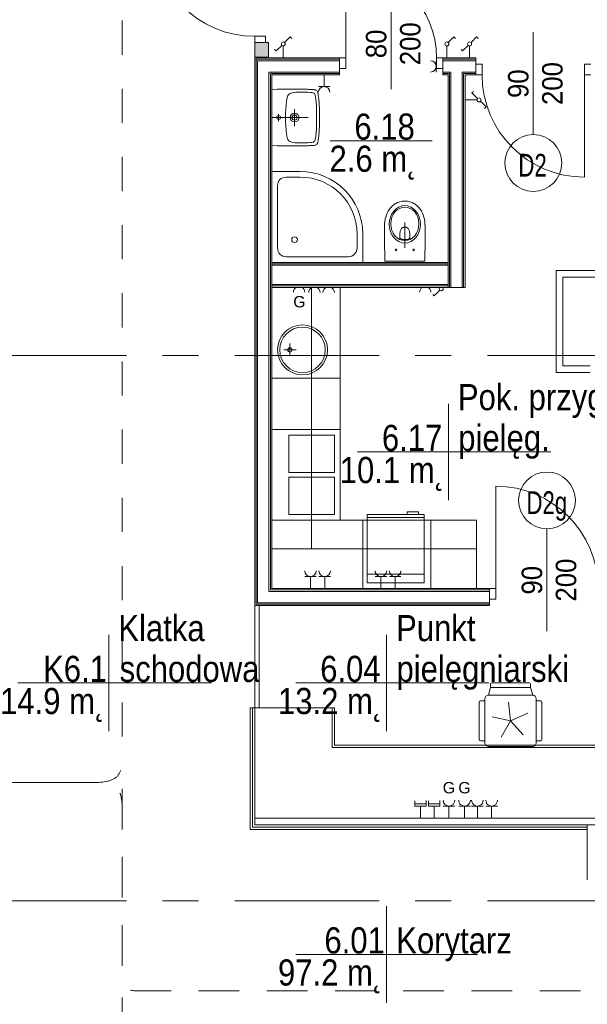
# Model space of a CAD drawing. Header units: centimetres. Extents: x -2424 to 1783, y 5 to 2907.
# Tile 61 of 94: x -529 to -30, y 1277 to 2144. Entities that reach past the tile are written whole.
import ezdxf

# ---------------------------------------------------------------- set-up
doc = ezdxf.new("R2010")
doc.units = ezdxf.units.CM
doc.linetypes.add('Dash', pattern=[60, 30, -30])
doc.linetypes.add('Oś', pattern=[222.25, 127, -31.75, 31.75, -31.75])
for name, color, linetype, lineweight in [('A-ANNO-NOTE', 131, 'Continuous', 9), ('A-AREA-IDEN', 2, 'Continuous', 13), ('A-DETL', 90, 'Continuous', 9), ('A-DETL-GENF', 92, 'Continuous', 13), ('A-DETL-MEDM', 33, 'Continuous', 13), ('A-DOOR', 31, 'Continuous', 13), ('A-WALL', 113, 'Continuous', 13), ('A-WALL-FNSH', 113, 'Continuous', 13), ('E-ELEC-EQPM', 71, 'Continuous', 9), ('I-FURN', 30, 'Continuous', 9), ('P-SANR-FIXT', 6, 'Continuous', 9), ('Q-SPCQ', 91, 'Continuous', 9), ('S-GRID', 1, 'Continuous', 13)]:
    doc.layers.add(name, color=color, linetype=linetype, lineweight=lineweight)
doc.layers.add('A-WALL-PATT', color=111, linetype='Continuous', lineweight=13, plot=False)
doc.styles.add('Arial', font='arial.ttf', dxfattribs={"width": 0.9, "height": 18})
doc.styles.add('Arial_1', font='arial.ttf', dxfattribs={"width": 0.7, "height": 20})
doc.styles.add('Arial_10', font='arial.ttf', dxfattribs={"width": 0.85, "height": 23})
doc.styles.add('Arial_4', font='arial.ttf', dxfattribs={"height": 10})

msp = doc.modelspace()

# ---------------------------------------------------------------- linework, layer by layer
at = {"layer": 'A-ANNO-NOTE', "color": 251, "lineweight": 9}
for p, q in [((-202.62, 2082.83), (-202.62, 2152.83)), ((-77.62, 2132.83), (-77.62, 2042.83)), ((-77.62, 2132.83), (-77.62, 2042.83)), ((-65.62, 1605.83), (-65.62, 1695.83)), ((-65.62, 1605.83), (-65.62, 1695.83))]:
    msp.add_line(p, q, dxfattribs=at)
for centre in [(-77.62, 2017.83), (-65.62, 1720.83)]:
    msp.add_circle(centre, 25, dxfattribs=at)
at = {"layer": 'A-AREA-IDEN', "color": 251, "lineweight": 9}
for p, q in [((-166.68, 2037.43), (-256.43, 2037.43)), ((-152.28, 1805.99), (-152.28, 1763.49)), ((-142.53, 1763.49), (-232.28, 1763.49)), ((-232.28, 1763.49), (-62.28, 1763.49)), ((-152.28, 1763.49), (-152.28, 1720.99)), ((-451.04, 1602.7), (-451.04, 1560.2)), ((-206.61, 1602.7), (-206.61, 1560.2)), ((-441.28, 1560.2), (-531.04, 1560.2)), ((-531.04, 1560.2), (-361.04, 1560.2)), ((-451.04, 1560.2), (-451.04, 1517.7)), ((-196.86, 1560.2), (-286.61, 1560.2)), ((-286.61, 1560.2), (-116.61, 1560.2)), ((-206.61, 1560.2), (-206.61, 1517.7)), ((-206.61, 1363.79), (-206.61, 1321.29)), ((-196.86, 1321.29), (-286.61, 1321.29)), ((-286.61, 1321.29), (-126.61, 1321.29)), ((-206.61, 1321.29), (-206.61, 1278.79))]:
    msp.add_line(p, q, dxfattribs=at)
at = {"layer": 'A-DETL', "color": 251, "linetype": 'Dash', "lineweight": 9}
for points, knots in [([(-552.77, 2638.57), (-478.91, 2638.57), (-476.08, 2638.57), (-439.12, 2638.57), (-439.12, 2601.62), (-439.12, 2598.79), (-439.12, 2573.54), (-439.12, 1655.82), (-439.12, 1618.87), (-439.12, 1616.04), (-439.12, 1512.36), (-439.12, 1509.53), (-439.12, 1472.57), (-476.08, 1472.57), (-478.91, 1472.57), (-555.62, 1472.57)], [0, 0, 0, 0, 1.242892, 2.082132, 2.921372, 3.63261, 13.975949, 24.692511, 35.163852, 36.732804, 37.928533, 39.497485, 40.336725, 41.175965, 42.450024, 42.450024, 42.450024, 42.450024]), ([(-555.62, 1472.57), (-478.91, 1472.57), (-476.08, 1472.57), (-439.12, 1472.57), (-439.12, 1435.62), (-439.12, 1432.79), (-439.12, 1329.11), (-439.12, 1326.28), (-439.12, 1289.33), (-402.17, 1289.33), (-399.34, 1289.33), (54.38, 1289.33), (347.2, 1289.33), (391.67, 1289.33), (418.55, 1316.21), (413.88, 1393.93), (413.88, 1663.13)], [0, 0, 0, 0, 1.274059, 2.1133, 2.95254, 4.521491, 5.717221, 7.286172, 8.125412, 8.964652, 14.361634, 22.556861, 31.207392, 35.311818, 37.065318, 41.276562, 41.276562, 41.276562, 41.276562]), ([(-561.62, 233.02), (-511.61, 233.02), (-497.78, 233.02), (-439.12, 233.02), (-439.12, 251.36), (-439.12, 296.62), (-439.12, 1289.33), (-439.12, 1326.28), (-439.12, 1329.11), (-439.12, 1432.79), (-439.12, 1435.62), (-439.12, 1472.57), (-476.08, 1472.57), (-478.91, 1472.57), (-555.62, 1472.57)], [0, 0, 0, 0, 1.339676, 2.332925, 3.669947, 15.221807, 26.977257, 38.268666, 39.837617, 41.033347, 42.602298, 43.441538, 44.280778, 45.554838, 45.554838, 45.554838, 45.554838]), ([(-555.62, 1472.57), (-478.91, 1472.57), (-450.62, 1472.57), (-439.12, 1472.57), (-439.12, 1461.07), (-439.12, 1432.79), (-439.12, 1329.11), (-439.12, 1326.28), (-439.12, 1289.33), (-402.17, 1289.33), (-399.34, 1289.33), (54.38, 1289.33), (347.2, 1289.33), (391.67, 1289.33), (413.88, 1267.11), (413.88, 1211.15), (413.88, 1019.9)], [0, 0, 0, 0, 1.274059, 1.834911, 2.395763, 3.964714, 5.438832, 7.007784, 7.847024, 8.686264, 14.083246, 22.278473, 30.929004, 34.961158, 36.402966, 39.45005, 39.45005, 39.45005, 39.45005])]:
    msp.add_open_spline(points, degree=3, knots=knots, dxfattribs=at)
at = {"layer": 'A-DETL-GENF', "color": 251, "lineweight": 9}
for p, q in [((-313.12, 2129.33), (-322.62, 2129.33)), ((-322.62, 2129.33), (-322.62, 2123.83)), ((-322.62, 2123.83), (-313.12, 2123.83)), ((-313.12, 2123.83), (-313.12, 2129.33)), ((-248.12, 2100.83), (-248.12, 2110.33)), ((-248.12, 2110.33), (-242.62, 2110.33)), ((-242.62, 2110.33), (-242.62, 2100.83)), ((-162.62, 2110.33), (-157.12, 2110.33)), ((-162.62, 2100.83), (-162.62, 2110.33)), ((-157.12, 2110.33), (-157.12, 2100.83)), ((-242.62, 2100.83), (-248.12, 2100.83)), ((-157.12, 2100.83), (-162.62, 2100.83)), ((-128.12, 2104.83), (-122.62, 2104.83)), ((-128.12, 2095.33), (-128.12, 2104.83)), ((-122.62, 2104.83), (-122.62, 2095.33)), ((-32.62, 2104.83), (-27.12, 2104.83)), ((-32.62, 2095.33), (-32.62, 2104.83)), ((-122.62, 2095.33), (-128.12, 2095.33)), ((-27.12, 2095.33), (-32.62, 2095.33)), ((-116.12, 1633.83), (-116.12, 1643.33)), ((-116.12, 1643.33), (-110.62, 1643.33)), ((-110.62, 1643.33), (-110.62, 1633.83)), ((-110.62, 1633.83), (-116.12, 1633.83))]:
    msp.add_line(p, q, dxfattribs=at)
at = {"layer": 'A-DETL-MEDM', "color": 251, "lineweight": 9}
for p, q in [((-313.12, 2129.33), (-322.62, 2129.33)), ((-322.62, 2129.33), (-322.62, 2123.83)), ((-322.62, 2123.83), (-313.12, 2123.83)), ((-313.12, 2123.83), (-313.12, 2129.33)), ((-242.62, 2110.33), (-248.12, 2110.33)), ((-248.12, 2110.33), (-248.12, 2100.83)), ((-242.62, 2100.83), (-242.62, 2110.33)), ((-162.62, 2100.83), (-162.62, 2110.33)), ((-162.62, 2110.33), (-157.12, 2110.33)), ((-157.12, 2110.33), (-157.12, 2100.83)), ((-248.12, 2100.83), (-242.62, 2100.83)), ((-157.12, 2100.83), (-162.62, 2100.83)), ((-128.12, 2095.33), (-128.12, 2104.83)), ((-128.12, 2104.83), (-122.62, 2104.83)), ((-122.62, 2104.83), (-122.62, 2095.33)), ((-32.62, 2104.83), (-32.62, 2095.33)), ((-27.12, 2104.83), (-32.62, 2104.83)), ((-122.62, 2095.33), (-128.12, 2095.33)), ((-32.62, 2095.33), (-27.12, 2095.33)), ((-110.62, 1643.33), (-116.12, 1643.33)), ((-116.12, 1643.33), (-116.12, 1633.83)), ((-110.62, 1633.83), (-110.62, 1643.33)), ((-116.12, 1633.83), (-110.62, 1633.83))]:
    msp.add_line(p, q, dxfattribs=at)
at = {"layer": 'A-DOOR', "color": 251, "lineweight": 9}
for p, q in [((-242.62, 2110.33), (-242.62, 2190.33)), ((-32.62, 2095.33), (-32.62, 2005.33)), ((-110.62, 1643.33), (-110.62, 1733.33))]:
    msp.add_line(p, q, dxfattribs=at)
for centre, radius, start, end in [((-322.62, 2219.33), 90, 180, 270), ((-242.62, 2110.33), 80, 0, 90), ((-32.62, 2095.33), 90, 180, 270), ((-110.62, 1643.33), 90, 0, 90)]:
    msp.add_arc(centre, radius, start, end, dxfattribs=at)
at = {"layer": 'A-WALL', "color": 251, "lineweight": 9}
for p, q in [((-322.62, 2123.83), (-322.62, 2110.83)), ((-310.62, 2123.83), (-313.12, 2123.83)), ((-310.62, 2110.83), (-310.62, 2123.83)), ((-322.62, 2110.83), (-310.62, 2110.83)), ((-248.12, 2109.08), (-321.37, 2109.08)), ((-321.37, 2109.08), (-321.37, 1629.58)), ((-248.12, 2107.83), (-320.12, 2107.83)), ((-320.12, 2107.83), (-320.12, 1630.83)), ((-128.12, 2109.08), (-157.12, 2109.08)), ((-128.12, 2107.83), (-157.12, 2107.83)), ((-128.12, 2104.83), (-128.12, 2107.83)), ((-248.12, 2097.83), (-310.12, 2097.83)), ((-310.12, 2097.83), (-310.12, 1640.83)), ((-248.12, 2097.83), (-248.12, 2100.83)), ((-157.12, 2100.83), (-157.12, 2097.83)), ((-150.12, 2097.83), (-157.12, 2097.83)), ((-150.12, 2097.83), (-150.12, 1908.33)), ((-140.12, 2097.83), (-140.12, 1908.33)), ((-128.12, 2097.83), (-140.12, 2097.83)), ((-248.12, 2096.58), (-308.87, 2096.58)), ((-308.87, 2096.58), (-308.87, 1642.08)), ((-151.37, 2096.58), (-157.12, 2096.58)), ((-151.37, 2096.58), (-151.37, 1908.33)), ((-138.87, 2096.58), (-138.87, 1908.33)), ((-128.12, 2096.58), (-138.87, 2096.58)), ((-152.62, 1929.08), (-307.62, 1929.08)), ((-307.62, 1927.83), (-307.62, 1910.83)), ((-152.62, 1927.83), (-307.62, 1927.83)), ((-152.62, 1910.83), (-152.62, 1927.83)), ((-57.62, 1923.33), (-57.62, 1833.33)), ((-2.62, 1923.33), (-57.62, 1923.33)), ((-51.62, 1839.33), (-51.62, 1917.33)), ((-51.62, 1917.33), (-2.62, 1917.33)), ((-152.62, 1910.83), (-307.62, 1910.83)), ((-152.62, 1909.58), (-307.62, 1909.58)), ((-150.12, 1908.33), (-140.12, 1908.33)), ((-27.62, 1839.33), (-51.62, 1839.33)), ((-57.62, 1833.33), (-27.62, 1833.33)), ((-116.12, 1640.83), (-310.12, 1640.83)), ((-116.12, 1642.08), (-308.87, 1642.08)), ((-116.12, 1629.58), (-321.37, 1629.58)), ((-116.12, 1630.83), (-320.12, 1630.83)), ((-116.12, 1630.83), (-116.12, 1633.83)), ((-322.62, 1441.33), (291.38, 1441.33)), ((-322.62, 1435.33), (-322.62, 1441.33)), ((291.38, 1435.33), (-322.62, 1435.33))]:
    msp.add_line(p, q, dxfattribs=at)
at = {"layer": 'A-WALL-FNSH', "color": 251, "lineweight": 9}
for p, q in [((-248.12, 2110.33), (-322.62, 2110.33)), ((-322.62, 2110.33), (-322.62, 1628.33)), ((-128.12, 2110.33), (-157.12, 2110.33)), ((-128.12, 2107.83), (-128.12, 2110.33)), ((-248.12, 2095.33), (-248.12, 2097.83)), ((-157.12, 2097.83), (-157.12, 2095.33)), ((-307.62, 2095.33), (-248.12, 2095.33)), ((-307.62, 1643.33), (-307.62, 2095.33)), ((-157.12, 2095.33), (-152.62, 2095.33)), ((-152.62, 1927.83), (-152.62, 2095.33)), ((-137.62, 1908.33), (-137.62, 2095.33)), ((-137.62, 2095.33), (-128.12, 2095.33)), ((-152.62, 1930.33), (-307.62, 1930.33)), ((-307.62, 1908.33), (-150.12, 1908.33)), ((-152.62, 1908.33), (-152.62, 1910.83)), ((-140.12, 1908.33), (-137.62, 1908.33)), ((-116.12, 1643.33), (-307.62, 1643.33)), ((-116.12, 1628.33), (-116.12, 1630.83)), ((-322.62, 1628.33), (-116.12, 1628.33)), ((-30.12, 1435.33), (-30.12, 1386.83))]:
    msp.add_line(p, q, dxfattribs=at)
at = {"layer": 'A-WALL-PATT', "color": 251, "linetype": 'Continuous', "lineweight": 9, "extrusion": (0, 0, -1)}
for points in [[(310.62, 2110.83), (322.62, 2123.83), (322.62, 2110.83)], [(322.62, 2123.83), (310.62, 2110.83), (310.62, 2123.83)]]:
    msp.add_solid(points, dxfattribs=at)
at = {"layer": 'E-ELEC-EQPM', "color": 251, "lineweight": 9}
for p, q in [((-296.39, 2123.81), (-291.44, 2128.75)), ((-291.44, 2128.75), (-290.13, 2127.44)), ((-152.39, 2123.81), (-147.44, 2128.75)), ((-147.44, 2128.75), (-146.13, 2127.44)), ((-132.39, 2123.81), (-127.44, 2128.75)), ((-127.44, 2128.75), (-126.13, 2127.44)), ((-303.8, 2116.39), (-305.11, 2117.7)), ((-298.86, 2121.34), (-303.8, 2116.39)), ((-297.62, 2120.83), (-297.62, 2110.33)), ((-153.62, 2120.83), (-153.62, 2110.33)), ((-139.8, 2116.39), (-141.11, 2117.7)), ((-134.86, 2121.34), (-139.8, 2116.39)), ((-133.62, 2120.83), (-133.62, 2110.33)), ((-162.96, 2107.83), (-162.96, 2097.83)), ((-162.96, 2102.83), (-162.62, 2102.83)), ((-261.62, 2084.99), (-261.62, 2095.33)), ((-266.62, 2084.99), (-256.62, 2084.99)), ((-131.56, 2079.51), (-130.24, 2080.82)), ((-127.12, 2073.33), (-137.62, 2073.33)), ((-126.61, 2074.56), (-131.56, 2079.51)), ((-124.14, 2072.09), (-119.19, 2067.15)), ((-119.19, 2067.15), (-120.51, 2065.83)), ((-164.8, 1900.9), (-166.11, 1902.21)), ((-159.86, 1905.84), (-164.8, 1900.9)), ((-268.54, 1653.83), (-278.7, 1653.83)), ((-273.62, 1653.83), (-273.62, 1643.33)), ((-256.04, 1653.83), (-266.2, 1653.83)), ((-261.12, 1653.83), (-261.12, 1643.33)), ((-206.54, 1653.83), (-216.7, 1653.83)), ((-211.62, 1653.83), (-211.62, 1643.33)), ((-194.04, 1653.83), (-204.2, 1653.83)), ((-199.12, 1653.83), (-199.12, 1643.33)), ((-181.8, 1456.54), (-181.8, 1451.66)), ((-171.8, 1451.66), (-171.8, 1456.7)), ((-169.8, 1456.54), (-169.8, 1451.66)), ((-159.8, 1451.66), (-159.8, 1456.7)), ((-181.8, 1453.85), (-171.8, 1453.85)), ((-181.8, 1451.66), (-171.8, 1451.66)), ((-176.8, 1451.66), (-176.8, 1441.33)), ((-169.8, 1453.85), (-159.8, 1453.85)), ((-169.8, 1451.66), (-159.8, 1451.66)), ((-164.8, 1451.66), (-164.8, 1441.33)), ((-146.72, 1451.83), (-156.88, 1451.83)), ((-151.8, 1451.83), (-151.8, 1441.33)), ((-133, 1451.83), (-143.16, 1451.83)), ((-138.08, 1451.83), (-138.08, 1441.33)), ((-121.72, 1451.83), (-131.88, 1451.83)), ((-126.8, 1451.83), (-126.8, 1441.33)), ((-109.22, 1451.83), (-119.38, 1451.83)), ((-114.3, 1451.83), (-114.3, 1441.33))]:
    msp.add_line(p, q, dxfattribs=at)
for centre in [(-297.62, 2122.57), (-153.62, 2122.57), (-133.62, 2122.57), (-125.38, 2073.33)]:
    msp.add_circle(centre, 1.75, dxfattribs=at)
for centre, radius, start, end in [((-167.96, 2102.83), 5, 270, 90), ((-261.62, 2079.99), 5, 0, 180), ((-283.62, 1903.99), 5, 120, 180), ((-283.62, 1903.99), 5, 0, 60), ((-270.12, 1903.75), 5.08, 112.03823, 180), ((-270.12, 1903.75), 5.08, 0, 67.96177), ((-257.62, 1903.75), 5.08, 112.03823, 180), ((-257.62, 1903.75), 5.08, 0, 67.96177), ((-172.62, 1903.99), 5, 120, 180), ((-172.62, 1903.99), 5, 0, 60), ((-158.62, 1907.08), 1.75, 180, 52.33782), ((-158.62, 1907.08), 1.75, 133.03524, 180), ((-273.62, 1658.91), 5.08, 180, 0), ((-261.12, 1658.91), 5.08, 180, 0), ((-211.62, 1658.91), 5.08, 180, 0), ((-199.12, 1658.91), 5.08, 180, 0), ((-151.8, 1456.91), 5.08, 180, 270), ((-151.8, 1456.91), 5.08, 300, 0), ((-138.08, 1456.91), 5.08, 180, 210), ((-138.08, 1456.91), 5.08, 300, 0), ((-126.8, 1456.91), 5.08, 180, 210), ((-126.8, 1456.91), 5.08, 300, 0), ((-114.3, 1456.91), 5.08, 180, 240), ((-114.3, 1456.91), 5.08, 300, 0), ((-151.8, 1456.91), 5.08, 270, 300), ((-138.08, 1456.91), 5.08, 210, 240), ((-138.08, 1456.91), 5.08, 240, 270), ((-138.08, 1456.91), 5.08, 270, 300), ((-126.8, 1456.91), 5.08, 210, 300), ((-114.3, 1456.91), 5.08, 240, 300)]:
    msp.add_arc(centre, radius, start, end, dxfattribs=at)
at = {"layer": 'I-FURN', "color": 251, "lineweight": 9}
for p, q in [((-272.62, 1908.33), (-272.62, 1678.33)), ((-247.62, 1908.33), (-247.62, 1828.33)), ((-247.62, 1828.33), (-307.62, 1828.33)), ((-247.62, 1828.33), (-307.62, 1828.33)), ((-247.62, 1783.33), (-247.62, 1828.33)), ((-307.62, 1783.33), (-247.62, 1783.33)), ((-307.62, 1783.33), (-247.62, 1783.33)), ((-247.62, 1783.33), (-247.62, 1703.33)), ((-307.62, 1703.33), (-227.62, 1703.33)), ((-247.62, 1703.33), (-307.62, 1703.33)), ((-227.62, 1703.33), (-227.62, 1643.33)), ((-227.62, 1643.33), (-227.62, 1703.33)), ((-227.62, 1703.33), (-167.62, 1703.33)), ((-167.62, 1703.33), (-167.62, 1643.33)), ((-167.62, 1643.33), (-167.62, 1703.33)), ((-167.62, 1703.33), (-127.62, 1703.33)), ((-127.62, 1703.33), (-127.62, 1643.33)), ((-127.62, 1678.33), (-307.62, 1678.33)), ((-272.62, 1678.33), (-307.62, 1678.33)), ((-127.62, 1643.33), (-127.62, 1678.33)), ((-322.62, 1628.33), (-322.62, 1538.33)), ((-322.62, 1538.33), (-322.62, 1628.33)), ((-322.62, 1628.33), (-318.62, 1628.33)), ((-318.62, 1538.33), (-318.62, 1628.33)), ((-318.62, 1628.33), (-318.62, 1538.33)), ((-81.12, 1560.33), (-114.12, 1560.33)), ((-117.12, 1549.33), (-115.12, 1556.33)), ((-115.12, 1556.33), (-115.12, 1559.33)), ((-80.12, 1556.33), (-115.12, 1556.33)), ((-80.12, 1559.33), (-80.12, 1556.33)), ((-80.12, 1556.33), (-78.12, 1549.33)), ((-125.12, 1543.33), (-125.12, 1510.33)), ((-120.12, 1544.33), (-124.12, 1544.33)), ((-120.12, 1546.33), (-120.12, 1507.33)), ((-78.12, 1549.33), (-117.12, 1549.33)), ((-97.62, 1526.83), (-99.35, 1543.24)), ((-75.12, 1507.33), (-75.12, 1546.33)), ((-75.12, 1544.33), (-71.12, 1544.33)), ((-70.12, 1510.33), (-70.12, 1543.33)), ((-326.62, 1431.33), (-326.62, 1538.33)), ((-326.62, 1538.33), (-324.62, 1538.33)), ((-326.62, 1538.33), (-322.62, 1538.33)), ((-326.62, 1431.33), (-326.62, 1538.33)), ((-324.62, 1538.33), (-324.62, 1433.33)), ((-324.62, 1538.33), (-324.62, 1433.33)), ((-322.62, 1538.33), (-324.62, 1538.33)), ((-322.62, 1538.33), (-324.62, 1538.33)), ((-324.62, 1538.33), (-324.62, 1433.33)), ((-324.62, 1433.33), (-324.62, 1538.33)), ((-324.62, 1538.33), (-322.62, 1538.33)), ((-322.62, 1435.33), (-322.62, 1538.33)), ((-322.62, 1538.33), (-322.62, 1441.33)), ((-318.62, 1538.33), (-322.62, 1538.33)), ((-322.62, 1538.33), (-322.62, 1435.33)), ((-322.62, 1441.33), (-322.62, 1538.33)), ((-322.62, 1538.33), (-318.62, 1538.33)), ((-322.62, 1538.33), (-318.62, 1538.33)), ((-318.62, 1538.33), (-322.62, 1538.33)), ((-322.62, 1441.33), (-322.62, 1538.33)), ((-322.62, 1538.33), (-322.62, 1441.33)), ((-252.62, 1538.33), (-322.62, 1538.33)), ((-322.62, 1538.33), (-322.62, 1435.33)), ((-322.62, 1435.33), (-322.62, 1538.33)), ((-322.62, 1538.33), (-318.62, 1538.33)), ((-254.62, 1538.33), (-318.62, 1538.33)), ((-318.62, 1538.33), (-254.62, 1538.33)), ((-318.62, 1538.33), (-252.62, 1538.33)), ((-254.62, 1503.33), (-254.62, 1538.33)), ((-254.62, 1538.33), (-254.62, 1503.33)), ((-252.62, 1505.33), (-252.62, 1538.33)), ((-252.62, 1538.33), (-252.62, 1505.33)), ((-113.76, 1530.26), (-97.62, 1526.83)), ((-97.62, 1526.83), (-105.87, 1512.54)), ((-82.55, 1533.54), (-97.62, 1526.83)), ((-97.62, 1526.83), (-86.58, 1514.56)), ((-120.12, 1509.33), (-124.12, 1509.33)), ((-75.12, 1509.33), (-71.12, 1509.33)), ((229.38, 1503.33), (-254.62, 1503.33)), ((-254.62, 1503.33), (229.38, 1503.33)), ((227.38, 1505.33), (-252.62, 1505.33)), ((-252.62, 1505.33), (227.38, 1505.33)), ((-117.12, 1504.33), (-78.12, 1504.33)), ((-30.12, 1431.33), (-326.62, 1431.33)), ((-30.12, 1431.33), (-326.62, 1431.33)), ((-324.62, 1433.33), (-30.12, 1433.33)), ((-324.62, 1433.33), (-30.12, 1433.33)), ((-324.62, 1433.33), (-30.12, 1433.33)), ((-30.12, 1433.33), (-324.62, 1433.33)), ((-30.12, 1435.33), (-322.62, 1435.33)), ((-322.62, 1435.33), (237.19, 1435.33)), ((-322.62, 1435.33), (-30.12, 1435.33)), ((4.88, 1435.33), (-322.62, 1435.33)), ((-30.12, 1433.33), (-30.12, 1435.33)), ((-30.12, 1433.33), (-30.12, 1435.33)), ((-30.12, 1435.33), (-30.12, 1433.33)), ((-30.12, 1433.33), (-30.12, 1431.33))]:
    msp.add_line(p, q, dxfattribs=at)
for centre, radius, start, end in [((-114.12, 1559.33), 1, 90, 180), ((-81.12, 1559.33), 1, 0, 90), ((-124.12, 1543.33), 1, 90, 180), ((-117.12, 1546.33), 3, 90, 180), ((-78.12, 1546.33), 3, 0, 90), ((-71.12, 1543.33), 1, 0, 90), ((-124.12, 1510.33), 1, 180, 270), ((-71.12, 1510.33), 1, 270, 0), ((-117.12, 1507.33), 3, 180, 222.42641), ((-117.12, 1507.33), 3, 222.42641, 270), ((-78.12, 1507.33), 3, 270, 317.57359), ((-78.12, 1507.33), 3, 317.57359, 0)]:
    msp.add_arc(centre, radius, start, end, dxfattribs=at)
at = {"layer": 'P-SANR-FIXT', "color": 251, "lineweight": 9}
for p, q in [((-307.62, 2082.51), (-303.04, 2082.65)), ((-303.04, 2082.65), (-299.34, 2082.73)), ((-299.34, 2082.73), (-296.28, 2082.78)), ((-296.28, 2082.78), (-293.64, 2082.81)), ((-293.64, 2082.81), (-291.35, 2082.81)), ((-291.35, 2082.81), (-289.33, 2082.83)), ((-290.76, 2079.24), (-289.09, 2079.69)), ((-289.33, 2082.83), (-287.49, 2082.81)), ((-289.09, 2079.69), (-287.36, 2079.93)), ((-287.49, 2082.81), (-285.81, 2082.81)), ((-287.36, 2079.93), (-286.48, 2080.01)), ((-286.48, 2080.01), (-286.08, 2080.04)), ((-286.08, 2080.04), (-285.76, 2080.06)), ((-285.81, 2082.81), (-284.13, 2082.78)), ((-285.76, 2080.06), (-285.07, 2080.09)), ((-285.07, 2080.09), (-280.56, 2080.17)), ((-284.13, 2082.78), (-283.12, 2082.78)), ((-283.12, 2082.78), (-282.16, 2082.75)), ((-282.16, 2082.75), (-281.23, 2082.75)), ((-281.23, 2082.75), (-280.32, 2082.73)), ((-280.56, 2080.17), (-278.3, 2080.12)), ((-280.32, 2082.73), (-279.74, 2082.73)), ((-279.74, 2082.73), (-278.57, 2082.7)), ((-278.57, 2082.7), (-277.74, 2082.67)), ((-278.3, 2080.12), (-276.06, 2080.04)), ((-277.74, 2082.67), (-276.97, 2082.67)), ((-276.97, 2082.67), (-276.2, 2082.65)), ((-276.2, 2082.65), (-275.45, 2082.62)), ((-276.06, 2080.04), (-273.8, 2079.85)), ((-275.45, 2082.62), (-274.73, 2082.59)), ((-274.73, 2082.59), (-274.01, 2082.57)), ((-274.01, 2082.57), (-273.35, 2082.54)), ((-273.8, 2079.85), (-272.68, 2079.72)), ((-273.35, 2082.54), (-272.68, 2082.51)), ((-272.68, 2082.51), (-272.04, 2082.49)), ((-272.68, 2079.72), (-271.59, 2079.53)), ((-272.04, 2082.49), (-271.4, 2082.46)), ((-271.4, 2082.46), (-270.82, 2082.41)), ((-270.82, 2082.41), (-270.26, 2082.33)), ((-270.26, 2082.33), (-269.75, 2082.25)), ((-269.75, 2082.25), (-269.25, 2082.14)), ((-269.25, 2082.14), (-268.95, 2082.03)), ((-268.66, 2081.93), (-269.25, 2082.11)), ((-268.95, 2082.03), (-268.66, 2081.93)), ((-268.66, 2081.93), (-268.15, 2081.58)), ((-268.15, 2081.58), (-268.66, 2081.93)), ((-268.15, 2081.58), (-267.78, 2081.13)), ((-267.78, 2081.13), (-268.15, 2081.58)), ((-267.78, 2081.13), (-267.51, 2080.57)), ((-267.51, 2080.57), (-267.78, 2081.13)), ((-267.51, 2080.57), (-267.3, 2079.93)), ((-267.3, 2079.93), (-267.51, 2080.57)), ((-267.3, 2079.93), (-267.11, 2079.26)), ((-267.11, 2079.26), (-267.3, 2079.93)), ((-295.13, 2068.66), (-294.73, 2072.15)), ((-294.73, 2072.15), (-294.47, 2073.86)), ((-294.47, 2073.86), (-294.09, 2075.56)), ((-294.09, 2075.56), (-293.83, 2076.42)), ((-293.83, 2076.42), (-293.48, 2077.21)), ((-293.48, 2077.21), (-293, 2077.93)), ((-293, 2077.93), (-292.71, 2078.25)), ((-292.71, 2078.25), (-292.36, 2078.52)), ((-292.36, 2078.52), (-291.59, 2078.95)), ((-291.59, 2078.95), (-290.76, 2079.24)), ((-271.59, 2079.53), (-271.03, 2079.37)), ((-271.03, 2079.37), (-270.52, 2079.19)), ((-270.52, 2079.19), (-270.28, 2079.03)), ((-270.28, 2079.03), (-270.07, 2078.84)), ((-270.07, 2078.84), (-269.78, 2078.36)), ((-269.78, 2078.36), (-269.56, 2077.85)), ((-269.56, 2077.85), (-269.41, 2077.29)), ((-269.41, 2077.29), (-269.19, 2076.2)), ((-269.19, 2076.2), (-268.87, 2073.97)), ((-268.87, 2073.97), (-268.69, 2071.73)), ((-268.69, 2071.73), (-268.45, 2067.23)), ((-267.11, 2079.26), (-266.98, 2078.57)), ((-266.98, 2078.57), (-267.11, 2079.26)), ((-266.98, 2078.57), (-266.82, 2077.83)), ((-266.82, 2077.83), (-266.98, 2078.57)), ((-266.82, 2077.83), (-266.72, 2077.05)), ((-266.72, 2077.05), (-266.82, 2077.83)), ((-266.72, 2077.05), (-266.58, 2076.26)), ((-266.58, 2076.26), (-266.72, 2077.05)), ((-266.58, 2076.26), (-266.48, 2075.43)), ((-266.48, 2075.43), (-266.58, 2076.26)), ((-266.48, 2075.43), (-266.37, 2074.52)), ((-266.37, 2074.52), (-266.48, 2075.43)), ((-266.37, 2074.52), (-266.26, 2073.59)), ((-266.26, 2073.59), (-266.37, 2074.52)), ((-266.26, 2073.59), (-266.18, 2072.61)), ((-266.18, 2072.61), (-266.26, 2073.59)), ((-266.18, 2072.61), (-266.1, 2071.57)), ((-266.1, 2071.57), (-266.18, 2072.61)), ((-266.1, 2071.57), (-266, 2070.48)), ((-266, 2070.48), (-266.1, 2071.57)), ((-295.56, 2061.69), (-295.43, 2065.18)), ((-295.43, 2065.18), (-295.13, 2068.66)), ((-287.62, 2050.32), (-287.62, 2065.32)), ((-268.45, 2067.23), (-268.31, 2062.73)), ((-268.31, 2062.73), (-268.23, 2060.46)), ((-266, 2070.48), (-265.92, 2069.28)), ((-265.92, 2069.28), (-266, 2070.48)), ((-265.92, 2069.28), (-265.86, 2068.03)), ((-265.86, 2068.03), (-265.92, 2069.28)), ((-265.86, 2068.03), (-265.78, 2066.67)), ((-265.78, 2066.67), (-265.86, 2068.03)), ((-265.78, 2066.67), (-265.73, 2065.2)), ((-265.73, 2065.2), (-265.78, 2066.67)), ((-265.73, 2065.2), (-265.68, 2063.6)), ((-265.68, 2063.6), (-265.73, 2065.2)), ((-265.68, 2063.6), (-265.65, 2061.87)), ((-265.65, 2061.87), (-265.68, 2063.6)), ((-307.62, 2057.83), (-275.62, 2057.83)), ((-301.6, 2054.6), (-301.6, 2060.86)), ((-295.61, 2059.96), (-295.56, 2061.69)), ((-295.61, 2055.69), (-295.61, 2059.96)), ((-295.56, 2053.96), (-295.61, 2055.69)), ((-295.43, 2050.45), (-295.56, 2053.96)), ((-268.23, 2055.19), (-268.31, 2052.93)), ((-268.23, 2060.46), (-268.21, 2059.29)), ((-268.21, 2056.33), (-268.23, 2055.19)), ((-268.21, 2059.29), (-268.21, 2058.62)), ((-268.21, 2058.62), (-268.18, 2057.83)), ((-268.18, 2057.83), (-268.21, 2057.03)), ((-268.21, 2057.03), (-268.21, 2056.33)), ((-265.65, 2053.78), (-265.68, 2052.02)), ((-265.68, 2052.02), (-265.65, 2053.78)), ((-265.65, 2061.87), (-265.62, 2059.93)), ((-265.62, 2059.93), (-265.65, 2061.87)), ((-265.62, 2055.69), (-265.65, 2053.78)), ((-265.65, 2053.78), (-265.62, 2055.69)), ((-265.62, 2059.93), (-265.62, 2055.69)), ((-265.62, 2055.69), (-265.62, 2059.93)), ((-295.13, 2046.99), (-295.43, 2050.45)), ((-294.73, 2043.5), (-295.13, 2046.99)), ((-268.45, 2048.42), (-268.69, 2043.92)), ((-268.31, 2052.93), (-268.45, 2048.42)), ((-266, 2045.18), (-266.1, 2044.08)), ((-266.1, 2044.08), (-266, 2045.18)), ((-265.92, 2046.35), (-266, 2045.18)), ((-266, 2045.18), (-265.92, 2046.35)), ((-265.86, 2047.63), (-265.92, 2046.35)), ((-265.92, 2046.35), (-265.86, 2047.63)), ((-265.78, 2048.98), (-265.86, 2047.63)), ((-265.86, 2047.63), (-265.78, 2048.98)), ((-265.73, 2050.45), (-265.78, 2048.98)), ((-265.78, 2048.98), (-265.73, 2050.45)), ((-265.68, 2052.02), (-265.73, 2050.45)), ((-265.73, 2050.45), (-265.68, 2052.02)), ((-294.47, 2041.77), (-294.73, 2043.5)), ((-294.09, 2040.06), (-294.47, 2041.77)), ((-293.83, 2039.24), (-294.09, 2040.06)), ((-293.48, 2038.44), (-293.83, 2039.24)), ((-293, 2037.72), (-293.48, 2038.44)), ((-292.71, 2037.4), (-293, 2037.72)), ((-292.36, 2037.13), (-292.71, 2037.4)), ((-291.59, 2036.71), (-292.36, 2037.13)), ((-290.76, 2036.41), (-291.59, 2036.71)), ((-289.09, 2035.96), (-290.76, 2036.41)), ((-270.52, 2036.47), (-271.03, 2036.25)), ((-270.28, 2036.6), (-270.52, 2036.47)), ((-270.07, 2036.79), (-270.28, 2036.6)), ((-269.78, 2037.26), (-270.07, 2036.79)), ((-269.56, 2037.8), (-269.78, 2037.26)), ((-269.41, 2038.36), (-269.56, 2037.8)), ((-269.19, 2039.45), (-269.41, 2038.36)), ((-268.87, 2041.69), (-269.19, 2039.45)), ((-268.69, 2043.92), (-268.87, 2041.69)), ((-267.11, 2036.36), (-267.3, 2035.69)), ((-267.3, 2035.69), (-267.11, 2036.36)), ((-266.98, 2037.08), (-267.11, 2036.36)), ((-267.11, 2036.36), (-266.98, 2037.08)), ((-266.82, 2037.82), (-266.98, 2037.08)), ((-266.98, 2037.08), (-266.82, 2037.82)), ((-266.72, 2038.57), (-266.82, 2037.82)), ((-266.82, 2037.82), (-266.72, 2038.57)), ((-266.58, 2039.4), (-266.72, 2038.57)), ((-266.72, 2038.57), (-266.58, 2039.4)), ((-266.48, 2040.22), (-266.58, 2039.4)), ((-266.58, 2039.4), (-266.48, 2040.22)), ((-266.37, 2041.1), (-266.48, 2040.22)), ((-266.48, 2040.22), (-266.37, 2041.1)), ((-266.26, 2042.03), (-266.37, 2041.1)), ((-266.37, 2041.1), (-266.26, 2042.03)), ((-266.18, 2043.02), (-266.26, 2042.03)), ((-266.26, 2042.03), (-266.18, 2043.02)), ((-266.1, 2044.08), (-266.18, 2043.02)), ((-266.18, 2043.02), (-266.1, 2044.08)), ((-303.04, 2033), (-307.62, 2033.14)), ((-299.34, 2032.92), (-303.04, 2033)), ((-296.28, 2032.87), (-299.34, 2032.92)), ((-293.64, 2032.84), (-296.28, 2032.87)), ((-291.35, 2032.82), (-293.64, 2032.84)), ((-287.49, 2032.82), (-291.35, 2032.82)), ((-287.36, 2035.69), (-289.09, 2035.96)), ((-285.81, 2032.84), (-287.49, 2032.82)), ((-286.48, 2035.64), (-287.36, 2035.69)), ((-286.08, 2035.61), (-286.48, 2035.64)), ((-285.76, 2035.59), (-286.08, 2035.61)), ((-284.13, 2032.84), (-285.81, 2032.84)), ((-285.07, 2035.56), (-285.76, 2035.59)), ((-280.56, 2035.48), (-285.07, 2035.56)), ((-283.12, 2032.87), (-284.13, 2032.84)), ((-282.16, 2032.87), (-283.12, 2032.87)), ((-281.23, 2032.9), (-282.16, 2032.87)), ((-280.32, 2032.9), (-281.23, 2032.9)), ((-278.3, 2035.51), (-280.56, 2035.48)), ((-279.74, 2032.92), (-280.32, 2032.9)), ((-278.57, 2032.95), (-279.74, 2032.92)), ((-277.74, 2032.98), (-278.57, 2032.95)), ((-276.06, 2035.61), (-278.3, 2035.51)), ((-276.97, 2032.98), (-277.74, 2032.98)), ((-276.2, 2033), (-276.97, 2032.98)), ((-275.45, 2033.03), (-276.2, 2033)), ((-273.8, 2035.8), (-276.06, 2035.61)), ((-274.73, 2033.06), (-275.45, 2033.03)), ((-274.01, 2033.08), (-274.73, 2033.06)), ((-273.35, 2033.11), (-274.01, 2033.08)), ((-272.68, 2035.93), (-273.8, 2035.8)), ((-272.68, 2033.14), (-273.35, 2033.11)), ((-271.59, 2036.12), (-272.68, 2035.93)), ((-272.04, 2033.16), (-272.68, 2033.14)), ((-271.4, 2033.19), (-272.04, 2033.16)), ((-271.03, 2036.25), (-271.59, 2036.12)), ((-270.82, 2033.24), (-271.4, 2033.19)), ((-270.26, 2033.3), (-270.82, 2033.24)), ((-269.75, 2033.4), (-270.26, 2033.3)), ((-269.25, 2033.51), (-269.75, 2033.4)), ((-268.66, 2033.72), (-269.25, 2033.51)), ((-268.15, 2034.04), (-268.66, 2033.72)), ((-268.66, 2033.72), (-268.15, 2034.04)), ((-267.78, 2034.52), (-268.15, 2034.04)), ((-268.15, 2034.04), (-267.78, 2034.52)), ((-267.51, 2035.08), (-267.78, 2034.52)), ((-267.78, 2034.52), (-267.51, 2035.08)), ((-267.3, 2035.69), (-267.51, 2035.08)), ((-267.51, 2035.08), (-267.3, 2035.69)), ((-307.62, 2010.33), (-282.62, 2010.33)), ((-295.12, 2005.33), (-282.62, 2005.33)), ((-302.62, 1942.83), (-302.62, 1997.83)), ((-204.32, 1976.95), (-205.31, 1975.4)), ((-203.16, 1978.38), (-204.32, 1976.95)), ((-201.86, 1979.71), (-203.16, 1978.38)), ((-201.14, 1980.35), (-201.86, 1979.71)), ((-200.4, 1980.95), (-201.14, 1980.35)), ((-199.59, 1981.51), (-200.4, 1980.95)), ((-198.75, 1982.03), (-199.59, 1981.51)), ((-197.86, 1982.53), (-198.75, 1982.03)), ((-196.95, 1982.97), (-197.86, 1982.53)), ((-195.99, 1983.36), (-196.95, 1982.97)), ((-194.98, 1983.68), (-195.99, 1983.36)), ((-193.94, 1983.96), (-194.98, 1983.68)), ((-192.88, 1984.15), (-193.94, 1983.96)), ((-191.77, 1984.28), (-192.88, 1984.15)), ((-190.61, 1984.33), (-191.77, 1984.28)), ((-189.48, 1984.28), (-190.61, 1984.33)), ((-188.37, 1984.15), (-189.48, 1984.28)), ((-187.31, 1983.96), (-188.37, 1984.15)), ((-186.27, 1983.68), (-187.31, 1983.96)), ((-185.26, 1983.36), (-186.27, 1983.68)), ((-184.3, 1982.97), (-185.26, 1983.36)), ((-183.38, 1982.53), (-184.3, 1982.97)), ((-182.5, 1982.03), (-183.38, 1982.53)), ((-181.66, 1981.51), (-182.5, 1982.03)), ((-180.84, 1980.95), (-181.66, 1981.51)), ((-180.1, 1980.35), (-180.84, 1980.95)), ((-179.39, 1979.71), (-180.1, 1980.35)), ((-178.08, 1978.38), (-179.39, 1979.71)), ((-176.92, 1976.95), (-178.08, 1978.38)), ((-175.94, 1975.4), (-176.92, 1976.95)), ((-207.85, 1968.32), (-208.17, 1966.35)), ((-207.43, 1970.22), (-207.85, 1968.32)), ((-206.86, 1972.04), (-207.43, 1970.22)), ((-206.15, 1973.77), (-206.86, 1972.04)), ((-205.31, 1975.4), (-206.15, 1973.77)), ((-175.1, 1973.77), (-175.94, 1975.4)), ((-174.38, 1972.04), (-175.1, 1973.77)), ((-173.82, 1970.22), (-174.38, 1972.04)), ((-173.37, 1968.32), (-173.82, 1970.22)), ((-173.08, 1966.35), (-173.37, 1968.32)), ((-208.37, 1964.3), (-208.44, 1962.18)), ((-208.44, 1962.18), (-208.44, 1954.68)), ((-208.17, 1966.35), (-208.37, 1964.3)), ((-194.66, 1957.74), (-194.43, 1958.48)), ((-194.43, 1958.48), (-194.16, 1959.1)), ((-194.16, 1959.1), (-193.87, 1959.64)), ((-193.87, 1959.64), (-193.52, 1960.08)), ((-193.52, 1960.08), (-193.15, 1960.43)), ((-193.15, 1960.43), (-192.76, 1960.72)), ((-192.76, 1960.72), (-192.34, 1960.97)), ((-192.34, 1960.97), (-191.92, 1961.14)), ((-191.92, 1961.14), (-191.5, 1961.27)), ((-191.5, 1961.27), (-190.61, 1961.36)), ((-190.62, 1943.1), (-190.62, 1965.58)), ((-190.61, 1961.36), (-189.75, 1961.27)), ((-189.75, 1961.27), (-189.33, 1961.14)), ((-189.33, 1961.14), (-188.88, 1960.97)), ((-188.88, 1960.97), (-188.49, 1960.72)), ((-188.49, 1960.72), (-188.09, 1960.43)), ((-188.09, 1960.43), (-187.73, 1960.08)), ((-187.73, 1960.08), (-187.38, 1959.64)), ((-187.38, 1959.64), (-187.08, 1959.1)), ((-187.08, 1959.1), (-186.81, 1958.48)), ((-186.81, 1958.48), (-186.59, 1957.74)), ((-172.88, 1964.3), (-173.08, 1966.35)), ((-172.8, 1962.18), (-172.88, 1964.3)), ((-172.8, 1954.68), (-172.8, 1962.18)), ((-232.62, 1955.33), (-232.62, 1942.83)), ((-227.62, 1955.33), (-227.62, 1930.33)), ((-208.44, 1954.68), (-208.42, 1947.11)), ((-195.07, 1953.62), (-195.03, 1954.85)), ((-195.07, 1952.26), (-195.07, 1953.62)), ((-195.03, 1951.94), (-195.07, 1952.26)), ((-195.03, 1954.85), (-194.93, 1955.94)), ((-194.9, 1951.65), (-195.03, 1951.94)), ((-194.93, 1955.94), (-194.8, 1956.9)), ((-194.7, 1951.4), (-194.9, 1951.65)), ((-194.8, 1956.9), (-194.66, 1957.74)), ((-194.46, 1951.23), (-194.7, 1951.4)), ((-193.52, 1950.88), (-194.46, 1951.23)), ((-192.56, 1950.61), (-193.52, 1950.88)), ((-191.6, 1950.46), (-192.56, 1950.61)), ((-190.61, 1950.41), (-191.6, 1950.46)), ((-189.65, 1950.46), (-190.61, 1950.41)), ((-188.69, 1950.61), (-189.65, 1950.46)), ((-187.73, 1950.88), (-188.69, 1950.61)), ((-186.79, 1951.23), (-187.73, 1950.88)), ((-186.54, 1951.4), (-186.79, 1951.23)), ((-186.59, 1957.74), (-186.42, 1956.9)), ((-186.34, 1951.65), (-186.54, 1951.4)), ((-186.42, 1956.9), (-186.29, 1955.94)), ((-186.2, 1951.94), (-186.34, 1951.65)), ((-186.29, 1955.94), (-186.22, 1954.85)), ((-186.22, 1954.85), (-186.17, 1953.62)), ((-186.17, 1952.26), (-186.2, 1951.94)), ((-186.17, 1953.62), (-186.17, 1952.26)), ((-172.83, 1947.11), (-172.8, 1954.68)), ((-208.42, 1947.11), (-208.37, 1943.26)), ((-208.37, 1943.26), (-208.32, 1939.34)), ((-172.9, 1939.34), (-172.85, 1943.26)), ((-172.85, 1943.26), (-172.83, 1947.11)), ((-240.12, 1935.33), (-295.12, 1935.33)), ((-208.32, 1939.34), (-208.27, 1935.37)), ((-208.27, 1935.37), (-208.17, 1931.33)), ((-173.08, 1931.33), (-172.98, 1935.37)), ((-172.98, 1935.37), (-172.9, 1939.34)), ((-208.17, 1931.33), (-173.08, 1931.33)), ((-291.69, 1858.83), (-291.69, 1847.83)), ((-297.19, 1853.33), (-286.19, 1853.33)), ((-247.62, 1783.33), (-307.62, 1783.33)), ((-252.62, 1778.33), (-292.62, 1778.33)), ((-292.62, 1778.33), (-292.62, 1745.33)), ((-252.62, 1745.33), (-252.62, 1778.33)), ((-247.62, 1703.33), (-247.62, 1783.33)), ((-292.62, 1745.33), (-252.62, 1745.33)), ((-252.62, 1741.33), (-292.62, 1741.33)), ((-292.62, 1741.33), (-292.62, 1708.33)), ((-252.62, 1708.33), (-252.62, 1741.33)), ((-292.62, 1708.33), (-252.62, 1708.33)), ((-307.62, 1703.33), (-247.62, 1703.33))]:
    msp.add_line(p, q, dxfattribs=at)
for centre, radius in [((-301.6, 2057.83), 1.72), ((-287.62, 2057.81), 3.92), ((-287.62, 2057.81), 2.28), ((-287.62, 1950.33), 2.5), ((-198.37, 1941.33), 0.752), ((-182.88, 1941.33), 0.752), ((-280.62, 1853.33), 22), ((-280.62, 1853.33), 20), ((-291.69, 1853.33), 1.9)]:
    msp.add_circle(centre, radius, dxfattribs=at)
for centre, radius, start, end in [((-282.62, 1955.33), 55, 0, 90), ((-295.12, 1997.83), 7.5, 90, 180), ((-282.62, 1955.33), 50, 0, 90), ((-295.12, 1942.83), 7.5, 180, 270), ((-240.12, 1942.83), 7.5, 270, 0)]:
    msp.add_arc(centre, radius, start, end, dxfattribs=at)
for centre, major_axis, ratio in [((-190.62, 1963.83), (0, 16.5), 0.830338), ((-190.62, 1964.25), (0, 14.8), 0.83084)]:
    msp.add_ellipse(centre, major_axis=major_axis, ratio=ratio, dxfattribs=at)
at = {"layer": 'Q-SPCQ', "color": 251, "lineweight": 9}
for p, q in [((-223.62, 1648.33), (-223.62, 1708.33)), ((-223.62, 1708.33), (-173.62, 1708.33)), ((-188.62, 1710.83), (-188.62, 1708.33)), ((-178.62, 1710.83), (-188.62, 1710.83)), ((-178.62, 1708.33), (-178.62, 1710.83)), ((-173.62, 1708.33), (-173.62, 1648.33)), ((-173.62, 1705.83), (-223.62, 1705.83)), ((-173.62, 1655.83), (-223.62, 1655.83)), ((-173.62, 1648.33), (-223.62, 1648.33))]:
    msp.add_line(p, q, dxfattribs=at)
at = {"layer": 'S-GRID', "color": 251, "linetype": 'Oś', "lineweight": 9}
for p, q in [((1342.46, 1848.33), (-1368.76, 1848.33)), ((1342.46, 1368.33), (-1368.76, 1368.33))]:
    msp.add_line(p, q, dxfattribs=at)

# ---------------------------------------------------------------- texts
at = {"layer": 'A-ANNO-NOTE', "color": 251, "lineweight": 9, "style": 'Arial', "width": 0.9}
for s, p in [('80', (-206.86, 2110.03)), ('200', (-176.86, 2103.88)), ('200', (-176.86, 2103.88)), ('90', (-81.86, 2075)), ('200', (-51.86, 2068.85)), ('200', (-39.86, 1631.88)), ('200', (-39.86, 1631.88)), ('90', (-69.86, 1638.03))]:
    msp.add_text(s, height=18, rotation=90, dxfattribs=at).set_placement(p)
at = {"layer": 'A-ANNO-NOTE', "color": 251, "lineweight": 9, "style": 'Arial_1', "width": 0.7}
for s, p in [('D2', (-90.78, 2005.87)), ('D2g', (-83.68, 1708.87))]:
    msp.add_text(s, height=20, dxfattribs=at).set_placement(p)
at = {"layer": 'A-ANNO-NOTE', "color": 251, "lineweight": 9, "style": 'Arial_4'}
for p in [(-288.77, 1890.73), (-157.27, 1463.03), (-157.27, 1463.03), (-143.56, 1463.03), (-143.56, 1463.03)]:
    msp.add_text('G', height=10, dxfattribs=at).set_placement(p)
at = {"layer": 'A-AREA-IDEN', "color": 251, "lineweight": 9, "style": 'Arial_10', "width": 0.85}
for s, p in [('6.18', (-234.99, 2038.32)), ('2.6 m˛', (-256.85, 2010.04)), ('Pok. przyg.', (-143.96, 1800.27)), ('6.17', (-210.78, 1764.37)), ('pielęg.', (-143.65, 1764.37)), ('10.1 m˛', (-247.87, 1736.1)), ('Klatka', (-442.6, 1596.99)), ('Punkt', (-198.3, 1596.99)), ('schodowa', (-441.45, 1561.09)), ('pielęgniarski', (-197.98, 1561.09)), ('K6.1', (-508.82, 1561.09)), ('6.04', (-265.06, 1561.09)), ('14.9 m˛', (-546.62, 1532.81)), ('13.2 m˛', (-302.2, 1532.81)), ('6.01', (-261.36, 1322.18)), ('Korytarz', (-198.18, 1322.18)), ('97.2 m˛', (-302.2, 1293.9))]:
    msp.add_text(s, height=23, dxfattribs=at).set_placement(p)

doc.saveas('drawing.dxf')
